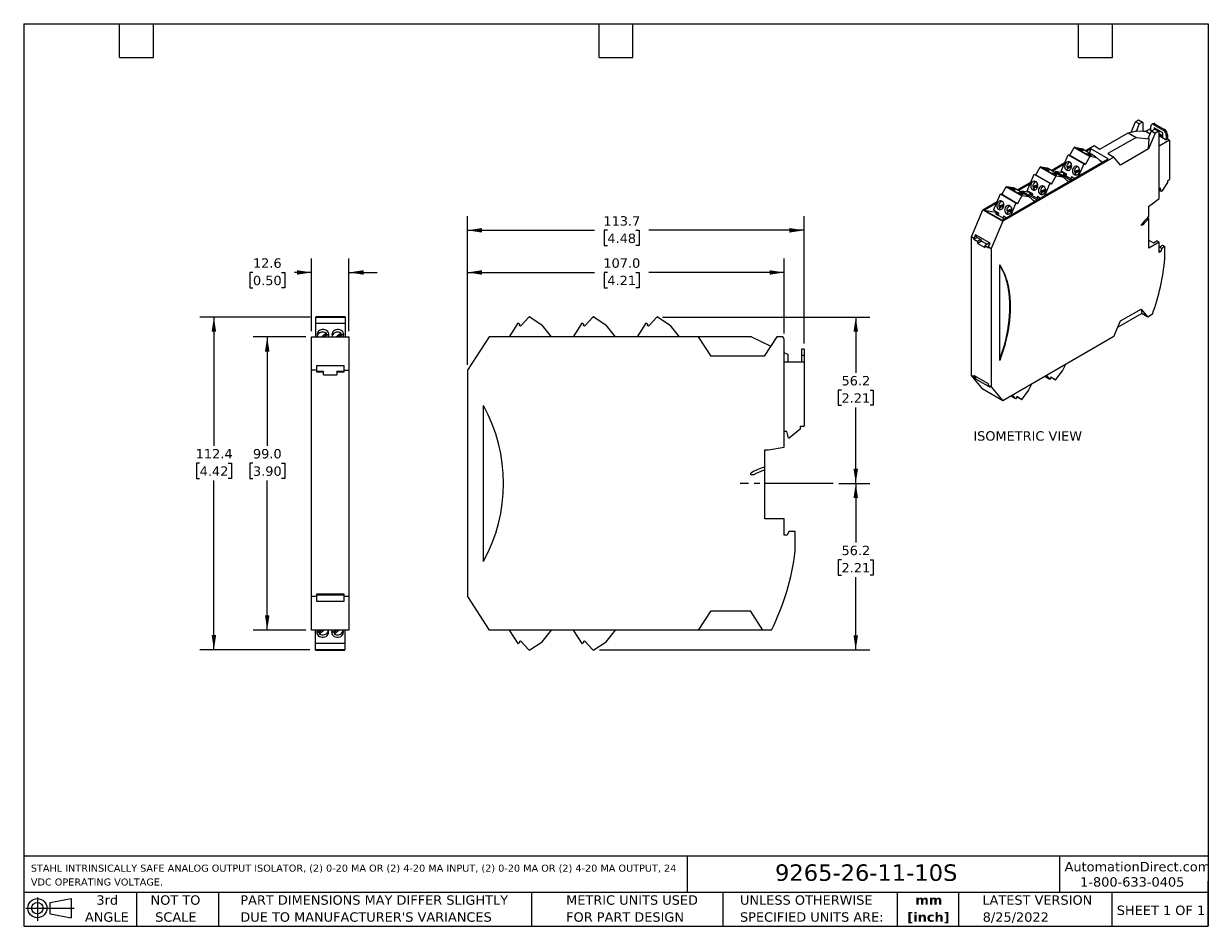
# Model space of a CAD drawing. Header units: millimetres. Extents: x 13 to 546, y 13 to 419.
import ezdxf

# ---------------------------------------------------------------- set-up
doc = ezdxf.new("R2010")
doc.units = ezdxf.units.MM
doc.header["$LTSCALE"] = 2
doc.linetypes.add('SLD-Center', pattern=[19.05, 15.24, -1.27, 1.27, -1.27])
doc.linetypes.add('SLD-Solid', pattern=[0])
doc.layers.add('CENTER', color=40, linetype='SLD-Center')
doc.layers.add('DIMENSIONS', color=140, linetype='SLD-Solid', lineweight=25)
doc.layers.add('TEXT', color=140, linetype='SLD-Solid', lineweight=25)
doc.styles.add('SLDTEXTSTYLE0', font='VERDANA.TTF')
doc.styles.add('SLDTEXTSTYLE1', font='VERDANAB.TTF')
doc.dimstyles.new('SLDDIMSTYLE0', dxfattribs={"dimtxt": 4.316016, "dimasz": 6.604, "dimexe": 0, "dimexo": 0.0625, "dimgap": 1.079004, "dimtad": 0, "dimtih": 1, "dimtoh": 1, "dimlfac": 0.75, "dimrnd": 1e-09, "dimzin": 12, "dimdsep": 46, "dimtxsty": 'SLDTEXTSTYLE0', "dimsah": 1, "dimcen": 0.09, "dimadec": 0, "dimazin": 3, "dimtfac": 1, "dimtmove": 0, "dimatfit": 0, "dimfxl": 0, "dimfrac": 2, "dimtolj": 1, "dimtzin": 12, "dimarcsym": 0})
doc.dimstyles.new('SLDDIMSTYLE1', dxfattribs={"dimtxt": 4.316016, "dimasz": 6.604, "dimexe": 0, "dimexo": 0.0625, "dimgap": 1.079004, "dimtad": 0, "dimtih": 1, "dimtoh": 1, "dimlfac": 0.75, "dimrnd": 1e-09, "dimzin": 12, "dimdsep": 46, "dimtxsty": 'SLDTEXTSTYLE0', "dimsah": 1, "dimcen": 0.09, "dimadec": 0, "dimazin": 3, "dimtfac": 1, "dimtofl": 0, "dimtmove": 0, "dimatfit": 3, "dimfxl": 0, "dimfrac": 2, "dimtolj": 1, "dimtzin": 12, "dimarcsym": 0})
doc.dimstyles.new('SLDDIMSTYLE2', dxfattribs={"dimtxt": 4.316016, "dimasz": 6.604, "dimexe": 0, "dimexo": 0.0625, "dimgap": 1.079004, "dimtad": 0, "dimtih": 1, "dimtoh": 1, "dimlfac": 0.75, "dimrnd": 1e-09, "dimzin": 4, "dimdsep": 46, "dimtxsty": 'SLDTEXTSTYLE0', "dimsah": 1, "dimcen": 0.09, "dimadec": 0, "dimazin": 1, "dimtfac": 1, "dimtofl": 0, "dimtmove": 0, "dimatfit": 3, "dimfxl": 0, "dimfrac": 2, "dimtolj": 1, "dimtzin": 12, "dimarcsym": 0})

# ---------------------------------------------------------------- blocks, each defined once
blk = doc.blocks.new('Block11')
at = {"color": 7, "linetype": 'SLD-Solid', "lineweight": 18}
for p, q in [((0, 5.76), (21.75, 5.76)), ((5.18, 10.62), (5.18, 0)), ((10.96, 8.33), (20.35, 10.06)), ((10.96, 3.19), (10.96, 8.33)), ((20.35, 10.06), (20.35, 1.46)), ((10.96, 3.19), (20.35, 1.46))]:
    blk.add_line(p, q, dxfattribs=at)
for radius in [4.3, 2.57]:
    blk.add_circle((5.18, 5.76), radius, dxfattribs=at)
blk = doc.blocks.new('Block12')
at = {"color": 7, "linetype": 'Continuous'}
blk.add_blockref('Block11', (0, 0), dxfattribs=at)
blk = doc.blocks.new('SW_NOTE_0')
at = {"layer": 'TEXT', "color": 0, "char_height": 3.175, "attachment_point": 1, "style": 'SLDTEXTSTYLE0'}
for s, insert in [('STAHL INTRINSICALLY SAFE ANALOG OUTPUT ISOLATOR, (2) 0-20 MA OR (2) 4-20 MA INPUT, (2) 0-20 MA OR (2) 4-20 MA OUTPUT, 24 ', (0, 4.03)), ('VDC OPERATING VOLTAGE.', (0, -2.2))]:
    blk.add_mtext(s, dxfattribs=dict(at, insert=insert))
blk = doc.blocks.new('SW_NOTE_0_1')
at = {"layer": 'TEXT', "color": 0, "char_height": 4.233, "attachment_point": 2, "style": 'SLDTEXTSTYLE1'}
for s, insert in [('mm', (5.69, 5.38)), ('[inch]', (5.52, -2.27))]:
    blk.add_mtext(s, dxfattribs=dict(at, insert=insert))
blk = doc.blocks.new('SW_NOTE_0_2')
at = {"layer": 'TEXT', "color": 0, "char_height": 4.2333, "attachment_point": 1, "style": 'SLDTEXTSTYLE0'}
for s, insert in [('UNLESS OTHERWISE ', (0, 5.38)), ('SPECIFIED UNITS ARE:', (0, -2.27))]:
    blk.add_mtext(s, dxfattribs=dict(at, insert=insert))
blk = doc.blocks.new('SW_NOTE_0_3')
at = {"layer": 'TEXT', "color": 0, "char_height": 4.2333, "attachment_point": 1, "style": 'SLDTEXTSTYLE0'}
for s, insert in [('PART DIMENSIONS MAY DIFFER SLIGHTLY ', (0, 5.38)), ("DUE TO MANUFACTURER'S VARIANCES", (0, -2.27))]:
    blk.add_mtext(s, dxfattribs=dict(at, insert=insert))
blk = doc.blocks.new('SW_NOTE_0_4')
at = {"layer": 'TEXT', "color": 0, "char_height": 4.233, "attachment_point": 2, "style": 'SLDTEXTSTYLE0'}
for s, insert in [('NOT TO', (10.52, 5.38)), ('SCALE', (10.71, -2.27))]:
    blk.add_mtext(s, dxfattribs=dict(at, insert=insert))
blk = doc.blocks.new('SW_NOTE_0_5')
at = {"layer": 'TEXT', "color": 0, "char_height": 4.233, "attachment_point": 2, "style": 'SLDTEXTSTYLE0'}
for s, insert in [('3rd', (4.63, 5.38)), ('ANGLE', (4.44, -2.27))]:
    blk.add_mtext(s, dxfattribs=dict(at, insert=insert))
blk = doc.blocks.new('SW_NOTE_0_6')
at = {"layer": 'TEXT', "color": 0, "char_height": 4.2333, "attachment_point": 1, "style": 'SLDTEXTSTYLE0'}
for s, insert in [('METRIC UNITS USED ', (0, 5.38)), ('FOR PART DESIGN', (0, -2.27))]:
    blk.add_mtext(s, dxfattribs=dict(at, insert=insert))
blk = doc.blocks.new('_D')
at = {"layer": 'DIMENSIONS'}
for p, q in [((142.34, 280.64), (142.34, 313.45)), ((159.14, 280.64), (159.14, 313.45)), ((115.93, 307.1), (114.48, 307.1)), ((114.48, 307.1), (114.48, 300.24)), ((128.76, 307.1), (130.21, 307.1)), ((130.21, 307.1), (130.21, 300.24)), ((142.34, 307.1), (134.6, 307.1)), ((159.14, 307.1), (171.84, 307.1)), ((114.48, 300.24), (115.93, 300.24)), ((130.21, 300.24), (128.76, 300.24))]:
    blk.add_line(p, q, dxfattribs=at)
for points in [[(142.34, 307.1), (135.74, 308.11), (135.74, 306.08)], [(159.14, 307.1), (165.75, 306.08), (165.75, 308.11)]]:
    blk.add_solid(points, dxfattribs=at)
at = {"layer": 'DIMENSIONS', "char_height": 4.233, "attachment_point": 1, "style": 'SLDTEXTSTYLE0'}
for s, insert in [('12.6', (115.93, 313.44)), ('0.50', (115.93, 305.61))]:
    blk.add_mtext(s, dxfattribs=dict(at, insert=insert))
blk = doc.blocks.new('_D_1')
at = {"layer": 'DIMENSIONS'}
for p, q in [((141.64, 287.01), (91.99, 287.01)), ((98.34, 287.01), (98.34, 229.08)), ((91.93, 221.25), (90.48, 221.25)), ((90.48, 221.25), (90.48, 214.39)), ((104.76, 221.25), (106.21, 221.25)), ((106.21, 221.25), (106.21, 214.39)), ((90.48, 214.39), (91.93, 214.39)), ((98.34, 137.19), (98.34, 213.43)), ((106.21, 214.39), (104.76, 214.39)), ((141.5, 137.19), (91.99, 137.19))]:
    blk.add_line(p, q, dxfattribs=at)
for points in [[(98.34, 287.01), (97.33, 280.41), (99.36, 280.41)], [(98.34, 137.19), (99.36, 143.79), (97.33, 143.79)]]:
    blk.add_solid(points, dxfattribs=at)
at = {"layer": 'DIMENSIONS', "char_height": 4.233, "attachment_point": 1, "style": 'SLDTEXTSTYLE0'}
for s, insert in [('112.4', (90.14, 227.6)), ('4.42', (91.93, 219.77))]:
    blk.add_mtext(s, dxfattribs=dict(at, insert=insert))
blk = doc.blocks.new('_D_2')
at = {"layer": 'DIMENSIONS'}
for p, q in [((139.8, 278.1), (115.99, 278.1)), ((122.34, 278.1), (122.34, 229.08)), ((115.93, 221.25), (114.48, 221.25)), ((114.48, 221.25), (114.48, 214.39)), ((128.76, 221.25), (130.21, 221.25)), ((130.21, 221.25), (130.21, 214.39)), ((114.48, 214.39), (115.93, 214.39)), ((122.34, 146.1), (122.34, 213.43)), ((130.21, 214.39), (128.76, 214.39)), ((139.8, 146.1), (115.99, 146.1))]:
    blk.add_line(p, q, dxfattribs=at)
for points in [[(122.34, 278.1), (121.33, 271.5), (123.36, 271.5)], [(122.34, 146.1), (123.36, 152.7), (121.33, 152.7)]]:
    blk.add_solid(points, dxfattribs=at)
at = {"layer": 'DIMENSIONS', "char_height": 4.233, "attachment_point": 1, "style": 'SLDTEXTSTYLE0'}
for s, insert in [('99.0', (115.93, 227.6)), ('3.90', (115.93, 219.77))]:
    blk.add_mtext(s, dxfattribs=dict(at, insert=insert))
blk = doc.blocks.new('_D_3')
at = {"layer": 'DIMENSIONS'}
for p, q in [((300.35, 287.01), (393.7, 287.01)), ((387.35, 287.01), (387.35, 261.97)), ((380.94, 254.14), (379.49, 254.14)), ((379.49, 254.14), (379.49, 247.28)), ((393.77, 254.14), (395.22, 254.14)), ((395.22, 254.14), (395.22, 247.28)), ((379.49, 247.28), (380.94, 247.28)), ((387.35, 212.1), (387.35, 246.32)), ((395.22, 247.28), (393.77, 247.28)), ((379.77, 212.1), (393.7, 212.1))]:
    blk.add_line(p, q, dxfattribs=at)
for points in [[(387.35, 287.01), (386.34, 280.41), (388.37, 280.41)], [(387.35, 212.1), (388.37, 218.7), (386.34, 218.7)]]:
    blk.add_solid(points, dxfattribs=at)
at = {"layer": 'DIMENSIONS', "char_height": 4.233, "attachment_point": 1, "style": 'SLDTEXTSTYLE0'}
for s, insert in [('56.2', (380.94, 260.48)), ('2.21', (380.94, 252.66))]:
    blk.add_mtext(s, dxfattribs=dict(at, insert=insert))
blk = doc.blocks.new('_D_4')
at = {"layer": 'DIMENSIONS'}
for p, q in [((379.77, 212.1), (393.7, 212.1)), ((387.35, 212.1), (387.35, 185.55)), ((380.94, 177.72), (379.49, 177.72)), ((379.49, 177.72), (379.49, 170.86)), ((393.77, 177.72), (395.22, 177.72)), ((395.22, 177.72), (395.22, 170.86)), ((379.49, 170.86), (380.94, 170.86)), ((395.22, 170.86), (393.77, 170.86)), ((387.35, 137.15), (387.35, 169.89)), ((271.9, 137.15), (393.7, 137.15))]:
    blk.add_line(p, q, dxfattribs=at)
for points in [[(387.35, 212.1), (386.34, 205.5), (388.37, 205.5)], [(387.35, 137.15), (388.37, 143.75), (386.34, 143.75)]]:
    blk.add_solid(points, dxfattribs=at)
at = {"layer": 'DIMENSIONS', "char_height": 4.233, "attachment_point": 1, "style": 'SLDTEXTSTYLE0'}
for s, insert in [('56.2', (380.94, 184.06)), ('2.21', (380.94, 176.24))]:
    blk.add_mtext(s, dxfattribs=dict(at, insert=insert))
blk = doc.blocks.new('_D_5')
at = {"layer": 'DIMENSIONS'}
for p, q in [((212.47, 265.57), (212.47, 313.45)), ((355.13, 279.67), (355.13, 313.45)), ((212.47, 307.1), (269.66, 307.1)), ((275.5, 307.1), (274.05, 307.1)), ((274.05, 307.1), (274.05, 300.24)), ((288.33, 307.1), (289.78, 307.1)), ((289.78, 307.1), (289.78, 300.24)), ((355.13, 307.1), (294.18, 307.1)), ((274.05, 300.24), (275.5, 300.24)), ((289.78, 300.24), (288.33, 300.24))]:
    blk.add_line(p, q, dxfattribs=at)
for points in [[(212.47, 307.1), (219.07, 306.08), (219.07, 308.11)], [(355.13, 307.1), (348.53, 308.11), (348.53, 306.08)]]:
    blk.add_solid(points, dxfattribs=at)
at = {"layer": 'DIMENSIONS', "char_height": 4.233, "attachment_point": 1, "style": 'SLDTEXTSTYLE0'}
for s, insert in [('107.0', (273.71, 313.44)), ('4.21', (275.5, 305.61))]:
    blk.add_mtext(s, dxfattribs=dict(at, insert=insert))
blk = doc.blocks.new('_D_6')
at = {"layer": 'DIMENSIONS'}
for p, q in [((212.47, 265.57), (212.47, 332.42)), ((364.07, 275.04), (364.07, 332.42)), ((212.47, 326.07), (269.66, 326.07)), ((275.5, 326.07), (274.05, 326.07)), ((274.05, 326.07), (274.05, 319.21)), ((288.33, 326.07), (289.78, 326.07)), ((289.78, 326.07), (289.78, 319.21)), ((364.07, 326.07), (294.18, 326.07)), ((274.05, 319.21), (275.5, 319.21)), ((289.78, 319.21), (288.33, 319.21))]:
    blk.add_line(p, q, dxfattribs=at)
for points in [[(212.47, 326.07), (219.07, 325.05), (219.07, 327.08)], [(364.07, 326.07), (357.46, 327.08), (357.46, 325.05)]]:
    blk.add_solid(points, dxfattribs=at)
at = {"layer": 'DIMENSIONS', "char_height": 4.233, "attachment_point": 1, "style": 'SLDTEXTSTYLE0'}
for s, insert in [('113.7', (273.71, 332.41)), ('4.48', (275.5, 324.58))]:
    blk.add_mtext(s, dxfattribs=dict(at, insert=insert))

msp = doc.modelspace()

# ---------------------------------------------------------------- linework, layer by layer
for p, q in [((511.324, 370.312), (513.304, 374.975)), ((513.304, 374.975), (514.736, 375.802)), ((515.001, 373.996), (513.304, 374.975)), ((515.001, 373.996), (513.555, 370.59)), ((514.736, 375.802), (516.433, 374.823)), ((516.433, 374.823), (515.001, 373.996)), ((516.769, 374.42), (516.433, 374.823)), ((516.769, 370.636), (516.769, 374.42)), ((521.178, 374.033), (520.613, 373.706)), ((521.612, 373.607), (522.178, 373.934)), ((521.612, 373.607), (525.784, 371.199)), ((522.178, 373.934), (526.35, 371.526)), ((497.29, 362.667), (509.947, 369.974)), ((509.947, 369.974), (513.227, 370.78)), ((509.947, 369.974), (513.55, 367.894)), ((513.555, 370.59), (513.227, 370.78)), ((516.769, 370.636), (513.555, 370.59)), ((516.769, 370.636), (517.688, 370.649)), ((519.904, 369.369), (517.688, 370.649)), ((517.795, 370.587), (519.845, 371.77)), ((519.071, 367.406), (520.516, 370.812)), ((522.214, 369.832), (519.229, 362.802)), ((519.845, 371.77), (520.198, 371.566)), ((520.198, 370.913), (520.198, 372.791)), ((520.198, 370.913), (520.488, 370.745)), ((520.516, 370.812), (521.949, 371.639)), ((520.516, 370.812), (522.214, 369.832)), ((521.719, 372.24), (521.719, 371.506)), ((525.678, 369.954), (521.719, 372.24)), ((521.949, 371.639), (523.646, 370.659)), ((523.646, 370.659), (522.214, 369.832)), ((522.284, 371.913), (522.284, 371.445)), ((523.981, 370.256), (523.646, 370.659)), ((523.981, 340.424), (523.981, 370.256)), ((523.981, 369.627), (525.678, 368.647)), ((523.981, 368.974), (525.678, 367.994)), ((523.981, 368.729), (527.199, 366.872)), ((525.678, 367.994), (525.678, 369.954)), ((526.35, 371.526), (525.784, 371.199)), ((527.199, 368.75), (527.764, 369.076)), ((527.199, 368.75), (527.199, 366.872)), ((527.764, 369.076), (527.764, 367.198)), ((483.745, 359.892), (485.646, 363.344)), ((485.646, 363.344), (492.682, 359.282)), ((485.827, 363.474), (492.862, 359.412)), ((485.827, 363.474), (488.786, 362.963)), ((488.786, 362.963), (489.237, 362.703)), ((490.641, 361.892), (494.636, 364.199)), ((493.235, 362.778), (491.171, 361.586)), ((493.235, 362.778), (492.423, 360.864)), ((501.084, 358.247), (493.235, 362.778)), ((494.636, 364.199), (497.29, 362.667)), ((513.55, 367.894), (500.892, 360.587)), ((519.229, 362.802), (506.531, 355.471)), ((513.55, 367.894), (519.4, 367.217)), ((519.4, 367.217), (519.071, 367.406)), ((519.229, 362.802), (519.4, 367.217)), ((528.684, 366.667), (523.981, 363.953)), ((527.764, 367.198), (527.199, 366.872)), ((527.764, 367.198), (528.684, 366.667)), ((528.684, 366.667), (528.684, 348.948)), ((453.213, 330.611), (501.084, 358.247)), ((503.546, 359.056), (453.51, 330.17)), ((479.869, 352.722), (483.002, 360.103)), ((483.002, 360.103), (490.038, 356.042)), ((483.002, 360.103), (483.46, 360.056)), ((483.46, 360.056), (490.495, 355.994)), ((492.021, 361.095), (489.237, 362.703)), ((492.682, 359.282), (490.761, 355.795)), ((492.021, 361.095), (492.587, 360.769)), ((495.372, 359.161), (492.587, 360.769)), ((492.862, 359.412), (495.822, 358.901)), ((495.372, 359.161), (495.822, 358.901)), ((498.35, 356.668), (495.822, 358.901)), ((500.892, 360.587), (503.546, 359.056)), ((506.531, 355.471), (503.546, 359.056)), ((468.471, 351.074), (470.373, 354.527)), ((470.373, 354.527), (477.409, 350.465)), ((470.553, 354.657), (477.589, 350.595)), ((470.553, 354.657), (473.513, 354.146)), ((473.513, 354.146), (473.964, 353.886)), ((476.748, 352.278), (473.964, 353.886)), ((475.367, 353.075), (481.529, 356.632)), ((481.184, 355.821), (475.898, 352.769)), ((476.748, 352.278), (477.314, 351.952)), ((477.353, 352.527), (477.149, 352.047)), ((480.797, 351.934), (477.353, 352.527)), ((484.265, 348.537), (477.353, 352.527)), ((482.326, 351.303), (479.869, 352.722)), ((484.59, 355.477), (482.336, 354.447)), ((482.336, 354.447), (482.929, 354.345)), ((482.495, 353.796), (484.587, 354.751)), ((482.929, 354.345), (484.615, 355.115)), ((488.126, 353.436), (485.871, 352.406)), ((485.871, 352.406), (486.464, 352.304)), ((486.031, 351.755), (488.122, 352.71)), ((486.464, 352.304), (488.151, 353.074)), ((490.038, 356.042), (487.692, 350.516)), ((490.495, 355.994), (490.038, 356.042)), ((490.479, 355.622), (490.495, 355.994)), ((490.695, 355.64), (490.479, 355.622)), ((490.695, 355.64), (490.485, 355.762)), ((490.761, 355.795), (490.493, 355.949)), ((490.761, 355.795), (490.695, 355.64)), ((498.542, 356.779), (497.625, 357.309)), ((460.094, 344.258), (466.256, 347.815)), ((465.911, 347.004), (460.624, 343.952)), ((464.595, 343.904), (467.729, 351.286)), ((467.729, 351.286), (474.765, 347.224)), ((467.729, 351.286), (468.186, 351.239)), ((468.186, 351.239), (475.222, 347.177)), ((474.765, 347.224), (472.419, 341.699)), ((475.222, 347.177), (474.765, 347.224)), ((475.206, 346.804), (475.222, 347.177)), ((475.422, 346.823), (475.206, 346.804)), ((475.422, 346.823), (475.212, 346.944)), ((475.487, 346.977), (475.22, 347.132)), ((475.487, 346.977), (475.422, 346.823)), ((477.409, 350.465), (475.487, 346.977)), ((480.098, 350.344), (477.314, 351.952)), ((477.589, 350.595), (480.549, 350.084)), ((480.098, 350.344), (480.549, 350.084)), ((483.077, 347.851), (480.549, 350.084)), ((482.015, 351.066), (480.759, 351.282)), ((480.759, 351.282), (482.01, 350.56)), ((480.797, 351.934), (482.24, 351.101)), ((481.538, 351.557), (481.358, 351.862)), ((481.521, 351.516), (481.538, 351.557)), ((482.257, 351.142), (481.538, 351.557)), ((481.764, 350.702), (482.015, 351.066)), ((482.007, 350.552), (482.326, 351.303)), ((482.007, 350.552), (484.128, 349.327)), ((482.184, 350.968), (482.015, 351.066)), ((483.269, 347.962), (482.352, 348.491)), ((484.447, 350.078), (484.128, 349.327)), ((484.128, 349.327), (484.153, 349.323)), ((484.153, 349.323), (484.89, 348.898)), ((485.691, 349.36), (484.447, 350.078)), ((485.173, 349.077), (485.164, 349.056)), ((485.194, 349.073), (485.173, 349.077)), ((527.764, 347.601), (525.148, 343.641)), ((527.764, 348.418), (528.684, 348.948)), ((527.764, 348.418), (527.764, 347.601)), ((449.322, 335.087), (452.456, 342.469)), ((452.456, 342.469), (459.491, 338.407)), ((452.456, 342.469), (452.913, 342.422)), ((452.913, 342.422), (459.949, 338.36)), ((453.198, 342.257), (455.099, 345.71)), ((455.099, 345.71), (462.135, 341.648)), ((455.28, 345.839), (462.315, 341.778)), ((455.28, 345.839), (458.24, 345.328)), ((458.24, 345.328), (458.69, 345.068)), ((461.475, 343.461), (458.69, 345.068)), ((462.135, 341.648), (460.214, 338.16)), ((461.475, 343.461), (462.04, 343.134)), ((462.08, 343.71), (461.876, 343.229)), ((464.825, 341.527), (462.04, 343.134)), ((465.524, 343.117), (462.08, 343.71)), ((462.08, 343.71), (468.992, 339.72)), ((462.315, 341.778), (465.275, 341.267)), ((467.052, 342.486), (464.595, 343.904)), ((464.825, 341.527), (465.275, 341.267)), ((465.486, 342.465), (466.746, 342.248)), ((466.737, 341.743), (465.486, 342.465)), ((466.967, 342.284), (465.524, 343.117)), ((466.265, 342.74), (466.085, 343.045)), ((466.248, 342.699), (466.265, 342.74)), ((466.984, 342.325), (466.265, 342.74)), ((466.746, 342.248), (466.494, 341.883)), ((466.733, 341.734), (467.052, 342.486)), ((468.855, 340.51), (466.733, 341.734)), ((466.746, 342.248), (466.911, 342.153)), ((469.317, 346.66), (467.062, 345.63)), ((467.062, 345.63), (467.655, 345.527)), ((467.222, 344.979), (469.313, 345.934)), ((467.655, 345.527), (469.342, 346.298)), ((472.852, 344.619), (470.598, 343.589)), ((470.598, 343.589), (471.191, 343.486)), ((470.757, 342.938), (472.849, 343.893)), ((471.191, 343.486), (472.878, 344.257)), ((524.582, 345.111), (523.981, 344.764)), ((524.145, 344.859), (524.37, 343.845)), ((524.936, 343.519), (524.37, 343.845)), ((524.936, 343.519), (524.582, 345.111)), ((525.148, 343.641), (524.936, 343.519)), ((444.6, 335.314), (450.982, 338.998)), ((450.638, 338.187), (445.364, 335.142)), ((454.043, 337.842), (451.789, 336.813)), ((451.789, 336.813), (452.382, 336.71)), ((451.948, 336.162), (454.04, 337.117)), ((452.382, 336.71), (454.069, 337.481)), ((459.491, 338.407), (457.145, 332.881)), ((459.949, 338.36), (459.491, 338.407)), ((459.932, 337.987), (459.949, 338.36)), ((460.148, 338.006), (459.932, 337.987)), ((460.148, 338.006), (459.938, 338.127)), ((460.214, 338.16), (459.947, 338.314)), ((460.214, 338.16), (460.148, 338.006)), ((467.803, 339.034), (465.275, 341.267)), ((467.995, 339.145), (467.079, 339.674)), ((469.174, 341.261), (468.855, 340.51)), ((468.88, 340.505), (468.855, 340.51)), ((469.616, 340.081), (468.88, 340.505)), ((470.418, 340.543), (469.174, 341.261)), ((469.899, 340.26), (469.891, 340.239)), ((469.92, 340.256), (469.899, 340.26)), ((519.385, 337.007), (520.234, 337.497)), ((519.385, 332.364), (519.385, 337.007)), ((520.234, 337.497), (523.981, 340.424)), ((439.411, 323.091), (444.6, 335.314)), ((444.6, 335.314), (453.51, 330.17)), ((445.364, 335.142), (453.213, 330.611)), ((445.364, 335.142), (450.25, 334.299)), ((451.779, 333.669), (449.322, 335.087)), ((451.477, 333.429), (450.212, 333.647)), ((450.212, 333.647), (451.463, 332.925)), ((450.25, 334.299), (451.693, 333.466)), ((450.991, 333.923), (450.811, 334.227)), ((450.974, 333.881), (450.991, 333.923)), ((451.711, 333.508), (450.991, 333.923)), ((451.224, 333.063), (451.477, 333.429)), ((451.46, 332.917), (451.779, 333.669)), ((451.46, 332.917), (453.581, 331.692)), ((451.638, 333.336), (451.477, 333.429)), ((453.9, 332.444), (453.581, 331.692)), ((453.581, 331.692), (453.606, 331.688)), ((453.606, 331.688), (454.342, 331.263)), ((455.144, 331.726), (453.9, 332.444)), ((454.626, 331.443), (454.618, 331.422)), ((454.647, 331.439), (454.626, 331.443)), ((457.579, 335.801), (455.324, 334.772)), ((455.324, 334.772), (455.917, 334.669)), ((455.484, 334.121), (457.575, 335.076)), ((455.917, 334.669), (457.604, 335.44)), ((518.42, 331.408), (518.968, 331.092)), ((518.465, 331.455), (518.819, 331.659)), ((519.385, 331.333), (518.819, 331.659)), ((519.385, 331.333), (518.968, 331.092)), ((519.385, 318.064), (519.385, 331.333)), ((453.51, 330.17), (448.321, 317.948)), ((516.026, 328.218), (516.026, 328.688)), ((516.741, 328.63), (516.026, 328.218)), ((516.221, 328.93), (516.741, 328.63)), ((440.543, 322.438), (439.411, 323.091)), ((439.411, 260.708), (439.411, 323.091)), ((441.236, 324.071), (440.543, 322.438)), ((440.543, 322.019), (441.85, 322.906)), ((440.543, 322.438), (440.543, 322.019)), ((440.543, 322.019), (442.275, 321.019)), ((447.883, 320.234), (441.236, 324.071)), ((441.85, 322.906), (441.236, 324.071)), ((443.582, 321.905), (441.85, 322.906)), ((443.582, 321.905), (442.275, 321.019)), ((443.98, 321.15), (442.275, 320.165)), ((442.275, 320.165), (442.275, 321.019)), ((442.275, 320.165), (445.457, 318.329)), ((443.582, 321.905), (443.98, 321.15)), ((446.345, 319.784), (443.98, 321.15)), ((445.457, 319.182), (446.764, 320.069)), ((447.606, 319.583), (446.764, 320.069)), ((447.19, 318.601), (447.883, 320.234)), ((519.385, 321.574), (521.365, 320.431)), ((523.981, 320.717), (519.385, 318.064)), ((521.365, 320.431), (522.921, 321.329)), ((523.981, 320.717), (522.921, 321.329)), ((523.981, 316.144), (523.981, 320.717)), ((445.457, 319.182), (445.457, 318.329)), ((445.457, 319.182), (447.19, 318.182)), ((447.19, 318.601), (448.321, 317.948)), ((447.19, 318.182), (447.19, 318.601)), ((448.321, 317.948), (448.321, 255.564)), ((523.981, 318.245), (524.056, 318.474)), ((523.981, 316.961), (524.688, 316.553)), ((524.688, 316.553), (523.981, 316.144)), ((524.056, 318.474), (525.537, 319.329)), ((524.056, 318.474), (525.117, 317.862)), ((525.117, 317.862), (524.688, 316.553)), ((526.598, 318.716), (525.117, 317.862)), ((525.537, 319.329), (526.598, 318.716)), ((526.598, 313.274), (526.598, 318.716)), ((452.175, 310.492), (452.21, 310.46)), ((452.175, 267.465), (452.175, 310.492)), ((452.175, 310.481), (452.21, 310.46)), ((516.166, 288.567), (505.269, 282.276)), ((506.531, 285.249), (515.835, 290.62)), ((515.835, 290.62), (518.819, 287.035)), ((515.835, 290.62), (516.166, 288.567)), ((518.819, 287.035), (516.166, 288.567)), ((520.935, 288.257), (518.819, 287.035)), ((157.443, 287.097), (144.177, 287.097)), ((144.177, 287.097), (144.177, 287.096)), ((157.443, 287.096), (144.177, 287.096)), ((144.177, 287.096), (144.177, 287.012)), ((144.177, 287.012), (157.443, 287.012)), ((144.177, 284.212), (144.177, 287.012)), ((144.177, 284.212), (157.443, 284.212)), ((144.177, 278.1), (144.177, 284.212)), ((157.443, 287.097), (157.443, 287.096)), ((157.443, 287.096), (157.443, 287.012)), ((157.443, 287.012), (157.443, 284.212)), ((157.443, 284.212), (157.443, 278.1)), ((235.23, 284.212), (231.261, 278.1)), ((236.092, 283.704), (235.23, 284.212)), ((236.061, 283.11), (236.092, 283.704)), ((236.469, 282.937), (236.061, 283.11)), ((236.592, 283.127), (236.469, 282.937)), ((240.215, 287.012), (236.592, 283.127)), ((240.555, 287.053), (246.136, 283.429)), ((250.35, 278.1), (246.136, 283.429)), ((264.03, 284.212), (260.061, 278.1)), ((264.892, 283.704), (264.03, 284.212)), ((264.861, 283.11), (264.892, 283.704)), ((265.269, 282.937), (264.861, 283.11)), ((265.392, 283.127), (265.269, 282.937)), ((269.015, 287.012), (265.392, 283.127)), ((269.355, 287.053), (274.936, 283.429)), ((279.15, 278.1), (274.936, 283.429)), ((292.829, 284.212), (288.86, 278.1)), ((293.692, 283.704), (292.829, 284.212)), ((293.661, 283.11), (293.692, 283.704)), ((294.069, 282.937), (293.661, 283.11)), ((294.192, 283.127), (294.069, 282.937)), ((297.814, 287.012), (294.192, 283.127)), ((298.155, 287.054), (303.736, 283.429)), ((307.949, 278.1), (303.736, 283.429)), ((503.546, 278.218), (506.531, 285.249)), ((142.343, 263.033), (142.343, 278.1)), ((142.343, 278.1), (159.143, 278.1)), ((149.003, 279.832), (146.939, 278.1)), ((147.804, 278.1), (149.003, 279.105)), ((148.259, 278.1), (149.663, 279.278)), ((149.003, 279.105), (149.003, 279.832)), ((155.67, 279.832), (153.605, 278.1)), ((154.471, 278.1), (155.67, 279.105)), ((154.925, 278.1), (156.33, 279.278)), ((155.67, 279.105), (155.67, 279.832)), ((159.143, 278.1), (159.143, 263.033)), ((222.251, 278.1), (212.467, 263.033)), ((316.6, 278.1), (222.251, 278.1)), ((322.228, 269.433), (316.6, 278.1)), ((340.467, 278.1), (316.6, 278.1)), ((340.467, 278.1), (349.074, 273.902)), ((351.8, 278.1), (346.172, 269.433)), ((354.501, 278.1), (351.8, 278.1)), ((355.133, 277.126), (354.501, 278.1)), ((503.546, 278.218), (453.51, 249.333)), ((355.133, 228.413), (355.133, 277.126)), ((364.067, 272.5), (363, 272.5)), ((363, 272.5), (363, 269.833)), ((364.067, 272.5), (364.067, 269.833)), ((346.172, 269.433), (322.228, 269.433)), ((356.867, 270.102), (355.133, 270.947)), ((364.067, 266.767), (355.133, 266.767)), ((356.867, 266.767), (356.867, 270.102)), ((363, 269.833), (364.067, 269.833)), ((363, 269.833), (363, 266.767)), ((364.067, 269.833), (364.067, 266.767)), ((364.067, 266.767), (364.067, 237.833)), ((452.175, 267.54), (452.203, 267.524)), ((452.203, 267.524), (452.175, 267.465)), ((144.477, 263.033), (142.343, 263.033)), ((142.343, 161.167), (142.343, 263.033)), ((157.01, 265.047), (144.477, 265.047)), ((144.477, 265.047), (144.477, 263.033)), ((144.477, 263.033), (144.477, 262.349)), ((147.743, 262.564), (144.477, 262.564)), ((144.477, 262.349), (147.743, 262.349)), ((147.743, 262.564), (147.743, 262.349)), ((147.743, 260.955), (147.743, 262.349)), ((153.743, 262.349), (153.743, 262.564)), ((157.01, 262.564), (153.743, 262.564)), ((153.743, 262.349), (153.743, 260.955)), ((153.743, 262.349), (157.01, 262.349)), ((157.01, 263.033), (157.01, 265.047)), ((157.01, 263.033), (159.143, 263.033)), ((157.01, 262.349), (157.01, 263.033)), ((159.143, 263.033), (159.143, 161.167)), ((212.467, 263.033), (212.467, 161.167)), ((477.518, 258.832), (480.478, 262.76)), ((480.478, 262.76), (481.944, 265.747)), ((147.743, 260.955), (153.743, 260.955)), ((440.543, 260.054), (439.411, 260.708)), ((444.6, 254.476), (439.411, 260.708)), ((447.19, 256.881), (440.543, 260.719)), ((440.543, 260.719), (440.543, 260.054)), ((440.543, 260.054), (441.236, 259.222)), ((441.236, 259.222), (441.538, 260.144)), ((441.236, 259.222), (447.883, 255.385)), ((447.19, 256.217), (447.19, 256.881)), ((448.321, 255.564), (447.19, 256.217)), ((447.883, 255.385), (447.19, 256.217)), ((465.205, 253.943), (466.67, 256.93)), ((474.694, 258.942), (472.425, 260.252)), ((473.221, 260.712), (474.694, 258.942)), ((474.694, 258.942), (475.151, 259.517)), ((475.135, 259.871), (475.351, 260.102)), ((475.151, 259.517), (475.135, 259.871)), ((475.229, 259.971), (477.341, 258.751)), ((477.338, 258.753), (475.229, 259.971)), ((475.326, 260.075), (475.417, 260.023)), ((475.351, 260.102), (475.417, 260.023)), ((475.417, 260.023), (477.338, 258.753)), ((453.51, 249.333), (444.6, 254.476)), ((448.321, 255.564), (453.51, 249.333)), ((459.421, 250.125), (457.151, 251.435)), ((457.947, 251.894), (459.421, 250.125)), ((459.421, 250.125), (459.878, 250.7)), ((459.861, 251.054), (460.078, 251.285)), ((459.878, 250.7), (459.861, 251.054)), ((459.955, 251.154), (462.068, 249.934)), ((462.064, 249.936), (459.955, 251.154)), ((460.053, 251.258), (460.143, 251.206)), ((460.078, 251.285), (460.143, 251.206)), ((460.143, 251.206), (462.064, 249.936)), ((462.245, 250.015), (465.205, 253.943)), ((219.733, 247.226), (219.8, 247.141)), ((219.733, 176.967), (219.733, 247.226)), ((356.333, 235.433), (355.133, 235.433)), ((357, 232.5), (356.333, 235.433)), ((362.333, 236.5), (357.4, 232.5)), ((362.333, 237.833), (364.067, 237.833)), ((362.333, 237.833), (362.333, 236.5)), ((357.4, 232.5), (357, 232.5)), ((346.467, 227.167), (348.067, 227.167)), ((346.467, 219.585), (346.467, 227.167)), ((348.067, 227.167), (355.133, 228.413)), ((346.253, 219.515), (346.253, 217.9)), ((340.133, 215.98), (340.133, 216.748)), ((341.481, 215.98), (340.133, 215.98)), ((346.467, 217.9), (345.68, 217.9)), ((346.467, 196.233), (346.467, 217.9)), ((355.133, 196.233), (346.467, 196.233)), ((355.133, 188.767), (355.133, 196.233)), ((356.467, 188.767), (355.133, 188.767)), ((357.275, 190.5), (356.467, 188.767)), ((360.067, 190.5), (357.275, 190.5)), ((360.067, 181.614), (360.067, 190.5)), ((219.787, 177.036), (219.733, 176.967)), ((144.477, 161.167), (142.343, 161.167)), ((142.343, 146.1), (142.343, 161.167)), ((157.01, 162.251), (144.477, 162.251)), ((144.477, 162.251), (144.477, 161.167)), ((144.477, 162.02), (157.01, 162.02)), ((144.477, 161.167), (144.477, 159.153)), ((157.01, 161.167), (157.01, 162.251)), ((159.143, 161.167), (157.01, 161.167)), ((157.01, 159.153), (157.01, 161.167)), ((159.143, 161.167), (159.143, 146.1)), ((212.467, 161.167), (222.251, 146.1)), ((144.477, 159.153), (157.01, 159.153)), ((316.6, 146.1), (322.228, 154.767)), ((322.228, 154.767), (339.772, 154.767)), ((339.772, 154.767), (345.4, 146.1)), ((159.143, 146.1), (142.343, 146.1)), ((144.043, 139.988), (144.043, 146.1)), ((146.562, 146.1), (145.157, 144.922)), ((145.817, 144.368), (147.882, 146.1)), ((147.016, 146.1), (145.817, 145.094)), ((145.817, 145.094), (145.817, 144.368)), ((153.228, 146.1), (151.824, 144.922)), ((152.484, 144.368), (154.548, 146.1)), ((153.682, 146.1), (152.484, 145.094)), ((152.484, 145.094), (152.484, 144.368)), ((157.31, 146.1), (157.31, 139.988)), ((316.6, 146.1), (222.251, 146.1)), ((231.261, 146.1), (235.23, 139.988)), ((246.136, 140.771), (250.35, 146.1)), ((260.061, 146.1), (264.03, 139.988)), ((274.936, 140.771), (279.15, 146.1)), ((345.4, 146.1), (316.6, 146.1)), ((349.39, 146.1), (345.4, 146.1)), ((157.31, 139.988), (144.043, 139.988)), ((144.043, 137.188), (144.043, 139.988)), ((157.31, 139.988), (157.31, 137.188)), ((235.23, 139.988), (236.092, 140.496)), ((236.061, 141.09), (236.469, 141.263)), ((236.092, 140.496), (236.061, 141.09)), ((236.469, 141.263), (236.592, 141.073)), ((236.592, 141.073), (240.215, 137.188)), ((240.555, 137.146), (246.136, 140.771)), ((264.03, 139.988), (264.892, 140.496)), ((264.861, 141.09), (265.269, 141.263)), ((264.892, 140.496), (264.861, 141.09)), ((265.269, 141.263), (265.392, 141.073)), ((265.392, 141.073), (269.015, 137.188)), ((269.355, 137.146), (274.936, 140.771)), ((157.31, 137.188), (144.043, 137.188)), ((144.043, 137.103), (144.043, 137.188)), ((144.043, 137.103), (157.31, 137.103)), ((157.31, 137.103), (157.31, 137.188))]:
    msp.add_line(p, q)
at = {"flags": 128}
for points in [[(481.591, 355.793), (481.448, 355.335), (481.395, 354.857), (481.436, 354.385), (481.568, 353.948), (481.783, 353.57), (482.07, 353.274), (482.411, 353.078), (482.786, 352.991), (483.175, 353.02), (483.553, 353.163), (483.899, 353.411), (484.194, 353.75), (484.419, 354.161), (484.563, 354.618), (484.615, 355.097), (484.574, 355.569), (484.442, 356.006), (484.227, 356.384), (483.94, 356.68), (483.599, 356.876), (483.224, 356.963), (482.836, 356.934), (482.457, 356.791), (482.111, 356.543), (481.816, 356.204), (481.591, 355.793)], [(485.126, 353.752), (484.983, 353.294), (484.93, 352.816), (484.971, 352.344), (485.103, 351.907), (485.319, 351.529), (485.606, 351.233), (485.946, 351.036), (486.322, 350.95), (486.71, 350.979), (487.088, 351.122), (487.435, 351.37), (487.729, 351.709), (487.955, 352.12), (488.098, 352.577), (488.151, 353.056), (488.11, 353.528), (487.978, 353.965), (487.762, 354.343), (487.476, 354.639), (487.135, 354.835), (486.759, 354.922), (486.371, 354.893), (485.993, 354.75), (485.646, 354.502), (485.352, 354.163), (485.126, 353.752)], [(466.318, 346.976), (466.174, 346.518), (466.122, 346.039), (466.162, 345.568), (466.295, 345.13), (466.51, 344.753), (466.797, 344.457), (467.138, 344.26), (467.513, 344.174), (467.901, 344.203), (468.28, 344.346), (468.626, 344.594), (468.921, 344.933), (469.146, 345.343), (469.289, 345.801), (469.342, 346.28), (469.301, 346.752), (469.169, 347.189), (468.953, 347.567), (468.667, 347.862), (468.326, 348.059), (467.95, 348.146), (467.562, 348.117), (467.184, 347.974), (466.838, 347.726), (466.543, 347.387), (466.318, 346.976)], [(469.853, 344.935), (469.71, 344.477), (469.657, 343.998), (469.698, 343.527), (469.83, 343.089), (470.046, 342.712), (470.332, 342.416), (470.673, 342.219), (471.049, 342.133), (471.437, 342.162), (471.815, 342.305), (472.162, 342.553), (472.456, 342.892), (472.682, 343.302), (472.825, 343.76), (472.877, 344.239), (472.837, 344.711), (472.705, 345.148), (472.489, 345.526), (472.202, 345.821), (471.861, 346.018), (471.486, 346.105), (471.098, 346.076), (470.72, 345.933), (470.373, 345.685), (470.079, 345.346), (469.853, 344.935)], [(451.044, 338.159), (450.901, 337.701), (450.848, 337.222), (450.889, 336.751), (451.021, 336.313), (451.237, 335.936), (451.523, 335.64), (451.864, 335.443), (452.24, 335.357), (452.628, 335.386), (453.006, 335.528), (453.353, 335.776), (453.647, 336.116), (453.872, 336.526), (454.016, 336.984), (454.068, 337.463), (454.028, 337.934), (453.896, 338.372), (453.68, 338.749), (453.393, 339.045), (453.052, 339.242), (452.677, 339.328), (452.289, 339.299), (451.91, 339.157), (451.564, 338.909), (451.269, 338.569), (451.044, 338.159)], [(454.58, 336.118), (454.436, 335.66), (454.384, 335.181), (454.425, 334.709), (454.557, 334.272), (454.772, 333.895), (455.059, 333.599), (455.4, 333.402), (455.775, 333.316), (456.163, 333.345), (456.542, 333.487), (456.888, 333.735), (457.183, 334.075), (457.408, 334.485), (457.551, 334.943), (457.604, 335.422), (457.563, 335.893), (457.431, 336.331), (457.215, 336.708), (456.929, 337.004), (456.588, 337.201), (456.213, 337.287), (455.824, 337.258), (455.446, 337.116), (455.1, 336.868), (454.805, 336.528), (454.58, 336.118)], [(452.175, 267.911), (452.871, 269.88), (453.608, 272.154), (454.271, 274.422), (454.86, 276.68), (455.373, 278.923), (455.809, 281.146), (456.167, 283.345), (456.446, 285.515), (456.646, 287.653), (456.766, 289.752), (456.806, 291.81), (456.766, 293.821), (456.647, 295.782), (456.448, 297.689), (456.169, 299.538), (455.812, 301.324), (455.377, 303.045), (454.864, 304.696), (454.276, 306.274), (453.613, 307.777), (452.877, 309.201), (452.175, 310.377)], [(452.21, 310.46), (453.018, 309.119), (453.755, 307.695), (454.418, 306.193), (455.006, 304.614), (455.518, 302.963), (455.953, 301.242), (456.31, 299.456), (456.589, 297.607), (456.788, 295.701), (456.908, 293.74), (456.948, 291.728), (456.907, 289.67), (456.787, 287.571), (456.587, 285.434), (456.308, 283.264), (455.95, 281.064), (455.514, 278.841), (455.002, 276.598), (454.413, 274.341), (453.749, 272.072), (453.012, 269.799), (452.203, 267.524)], [(149.839, 278.1), (150.066, 278.603), (150.143, 279.138), (150.066, 279.673), (149.838, 280.177), (149.473, 280.621), (148.992, 280.978), (148.422, 281.229), (147.798, 281.358), (147.155, 281.358), (146.531, 281.229), (145.962, 280.978), (145.481, 280.621), (145.116, 280.177), (144.888, 279.673), (144.81, 279.138), (144.81, 279.138)], [(144.81, 279.138), (144.888, 278.603), (145.115, 278.1)], [(150.055, 278.568), (149.976, 278.777), (149.663, 279.278)], [(156.506, 278.1), (156.733, 278.603), (156.81, 279.138), (156.733, 279.673), (156.505, 280.177), (156.139, 280.621), (155.658, 280.978), (155.089, 281.229), (154.465, 281.358), (153.822, 281.358), (153.198, 281.229), (152.629, 280.978), (152.147, 280.621), (151.782, 280.177), (151.554, 279.673), (151.477, 279.138), (151.477, 279.138)], [(151.477, 279.138), (151.554, 278.603), (151.781, 278.1)], [(156.722, 278.568), (156.643, 278.777), (156.33, 279.278)], [(477.518, 258.832), (477.496, 258.806), (477.473, 258.784), (477.449, 258.766), (477.424, 258.752), (477.4, 258.744), (477.377, 258.742), (477.356, 258.745), (477.338, 258.753)], [(462.245, 250.015), (462.223, 249.989), (462.2, 249.966), (462.175, 249.948), (462.15, 249.935), (462.126, 249.927), (462.104, 249.925), (462.083, 249.928), (462.064, 249.936)], [(144.981, 146.1), (144.754, 145.597), (144.677, 145.062), (144.754, 144.527), (144.982, 144.023), (145.347, 143.579), (145.829, 143.221), (146.398, 142.971), (147.022, 142.842), (147.665, 142.842), (148.289, 142.971), (148.858, 143.221), (149.339, 143.579), (149.705, 144.023), (149.933, 144.527), (150.01, 145.062), (150.01, 145.062)], [(144.765, 145.632), (144.844, 145.423), (145.157, 144.922)], [(150.01, 145.062), (149.933, 145.597), (149.706, 146.1)], [(151.648, 146.1), (151.421, 145.597), (151.343, 145.062), (151.421, 144.527), (151.649, 144.023), (152.014, 143.579), (152.495, 143.221), (153.065, 142.971), (153.689, 142.842), (154.332, 142.842), (154.956, 142.971), (155.525, 143.221), (156.006, 143.579), (156.371, 144.023), (156.599, 144.527), (156.677, 145.062), (156.677, 145.062)], [(151.432, 145.632), (151.511, 145.423), (151.824, 144.922)], [(156.677, 145.062), (156.599, 145.597), (156.372, 146.1)]]:
    msp.add_lwpolyline(points, dxfattribs=at)
for centre, radius, start, end in [((521.06, 372.931), 0.873, 50.79671, 189.21404), ((521.592, 373.116), 1.006, 54.38242, 114.30712), ((524.128, 368.61), 3.074, 2.60548, 57.39452), ((524.694, 368.936), 3.074, 2.60548, 57.39452), ((485.839, 363.266), 0.208, 93.46168, 157.97474), ((492.875, 359.204), 0.208, 93.46168, 157.97474), ((470.566, 354.449), 0.208, 93.46168, 157.97474), ((484.441, 354.752), 2.128, 107.66718, 188.23997), ((483.995, 354.382), 1.611, 201.3471, 238.16468), ((485.209, 354.55), 2.29, 185.1544, 193.43195), ((487.977, 352.711), 2.128, 107.66718, 188.23997), ((488.745, 352.509), 2.29, 185.1544, 193.43195), ((469.168, 345.935), 2.128, 107.66718, 188.23997), ((477.602, 350.387), 0.208, 93.46168, 157.97474), ((487.531, 352.341), 1.611, 201.3471, 238.16468), ((455.292, 345.632), 0.208, 93.46168, 157.97474), ((462.328, 341.57), 0.208, 93.46168, 157.97474), ((468.722, 345.565), 1.611, 201.3471, 238.16468), ((469.936, 345.733), 2.29, 185.1544, 193.43195), ((472.704, 343.894), 2.128, 107.66718, 188.23997), ((472.257, 343.524), 1.611, 201.3471, 238.16468), ((473.472, 343.692), 2.29, 185.1544, 193.43195), ((453.895, 337.118), 2.128, 107.66718, 188.23997), ((453.448, 336.748), 1.611, 201.3471, 238.16468), ((454.663, 336.916), 2.29, 185.1544, 193.43195), ((457.43, 335.077), 2.128, 107.66718, 188.23997), ((456.984, 334.707), 1.611, 201.3471, 238.16468), ((458.198, 334.875), 2.29, 185.1544, 193.43195), ((544.793, 305.776), 36.776, 133.70005, 141.46366), ((544.155, 306.069), 35.504, 135.18814, 140.54694), ((418.878, 324.505), 108.304, 340.44607, 354.0478), ((240.41, 286.83), 0.267, 57, 136.99805), ((269.21, 286.83), 0.267, 57, 136.99805), ((298.009, 286.83), 0.267, 57, 136.99805), ((147.49, 277.449), 2.822, 57.56424, 156.65616), ((147.667, 276.82), 2.647, 53.09777, 59.68463), ((154.156, 277.449), 2.822, 57.56424, 156.65616), ((154.334, 276.82), 2.647, 53.09777, 59.68463), ((155.543, 212.1), 73.191, 331.37487, 28.6046), ((356.467, 188.767), 32.4, 107.97741, 120.27264), ((356.467, 188.767), 31.067, 110.31702, 118.84053), ((254.133, 194.1), 106.667, 333.25632, 353.27762), ((147.153, 147.38), 2.647, 233.09777, 239.68463), ((147.331, 146.75), 2.822, 237.56424, 336.65616), ((153.82, 147.38), 2.647, 233.09777, 239.68463), ((153.997, 146.75), 2.822, 237.56424, 336.65616), ((240.41, 137.37), 0.267, 223.00195, 303), ((269.21, 137.37), 0.267, 223.00195, 303)]:
    msp.add_arc(centre, radius, start, end)
for centre in [(488.585, 362.289), (492.121, 360.248), (473.312, 353.472), (476.848, 351.431), (458.039, 344.655), (461.574, 342.614)]:
    msp.add_ellipse(centre, major_axis=(1.095, -0.433), ratio=0.1757181)
at = {"layer": 'CENTER'}
msp.add_line((377.23, 212.1), (335.287, 212.1), dxfattribs=at)
at = {"layer": 'TEXT'}
for p, q in [((12.7, 419.1), (546.1, 419.1)), ((12.7, 419.1), (12.7, 12.7)), ((55.88, 403.86), (55.88, 419.1)), ((71.12, 403.86), (71.12, 419.1)), ((271.78, 403.86), (271.78, 419.1)), ((287.02, 403.86), (287.02, 419.1)), ((487.68, 403.86), (487.68, 419.1)), ((502.92, 403.86), (502.92, 419.1)), ((546.1, 419.1), (546.1, 12.7)), ((55.88, 403.86), (71.12, 403.86)), ((271.78, 403.86), (287.02, 403.86)), ((487.68, 403.86), (502.92, 403.86)), ((546.1, 44.252), (12.7, 44.252)), ((311.518, 44.252), (311.518, 27.94)), ((479.151, 44.252), (479.151, 27.94)), ((546.1, 12.7), (546.1, 33.02)), ((546.1, 27.94), (12.7, 27.94)), ((63.5, 27.94), (63.5, 12.7)), ((100.423, 27.94), (100.423, 12.7)), ((241.293, 27.94), (241.293, 12.7)), ((327.56, 27.94), (327.56, 12.7)), ((406.049, 27.94), (406.049, 12.7)), ((433.624, 27.94), (433.624, 12.7)), ((502.697, 27.94), (502.697, 12.7)), ((12.7, 12.7), (546.1, 12.7))]:
    msp.add_line(p, q, dxfattribs=at)

# ---------------------------------------------------------------- block references
for name, p in [('SW_NOTE_0', (15.931, 36.432)), ('SW_NOTE_0_5', (45.695, 21.271)), ('SW_NOTE_0_4', (70.514, 21.271)), ('SW_NOTE_0_3', (110.239, 21.271)), ('SW_NOTE_0_6', (256.957, 21.271)), ('SW_NOTE_0_2', (335.216, 21.271)), ('Block12', (13.676, 15.108)), ('SW_NOTE_0_1', (414.572, 21.266))]:
    msp.add_blockref(name, p, dxfattribs=at)

# ---------------------------------------------------------------- texts
at = {"layer": 'TEXT', "style": 'SLDTEXTSTYLE0'}
for s, insert, char_height, attachment_point in [('ISOMETRIC VIEW', (440.292, 235.6), 4.23333, 1), ('9265-26-11-10S', (351.004, 40.588), 7.40833, 1), ('AutomationDirect.com', (481.39, 41.673), 4.23333, 1), ('1-800-633-0405', (488.383, 34.794), 4.23333, 1), ('LATEST VERSION', (469.104, 26.648), 4.23333, 2), ('SHEET 1 OF 1', (504.883, 22.023), 4.23333, 1), ('8/25/2022', (459.403, 18.975), 4.2333, 2)]:
    msp.add_mtext(s, dxfattribs=dict(at, insert=insert, char_height=char_height, attachment_point=attachment_point))

# ---------------------------------------------------------------- dimensions: what is measured, and where the dimension line sits
at = {"layer": 'DIMENSIONS'}
for base, p1, p2, angle, dimstyle, picture, middle in [((364.067, 326.067), (212.467, 263.033), (364.067, 272.5), 0, 'SLDDIMSTYLE1', '_D_6', (281.917, 326.067)), ((159.143, 307.097), (142.343, 278.1), (159.143, 278.1), 0, 'SLDDIMSTYLE0', '_D', (122.343, 307.097)), ((355.133, 307.097), (212.467, 263.033), (355.133, 277.126), 0, 'SLDDIMSTYLE2', '_D_5', (281.917, 307.097)), ((98.343, 137.188), (144.177, 287.012), (144.043, 137.188), 90, 'SLDDIMSTYLE1', '_D_1', (98.343, 221.253)), ((387.354, 212.1), (297.814, 287.012), (377.23, 212.1), 90, 'SLDDIMSTYLE1', '_D_3', (387.354, 254.142)), ((122.343, 146.1), (142.343, 278.1), (142.343, 146.1), 90, 'SLDDIMSTYLE2', '_D_2', (122.343, 221.253)), ((387.354, 212.1), (269.355, 137.146), (377.23, 212.1), 90, 'SLDDIMSTYLE1', '_D_4', (387.354, 177.72))]:
    dim = msp.add_linear_dim(base=base, p1=p1, p2=p2, angle=angle, dimstyle=dimstyle, dxfattribs=at)
    dim.commit()
    dim.dimension.update_dxf_attribs({"geometry": picture, "text_midpoint": middle, "dimtype": 160})

doc.saveas('drawing.dxf')
